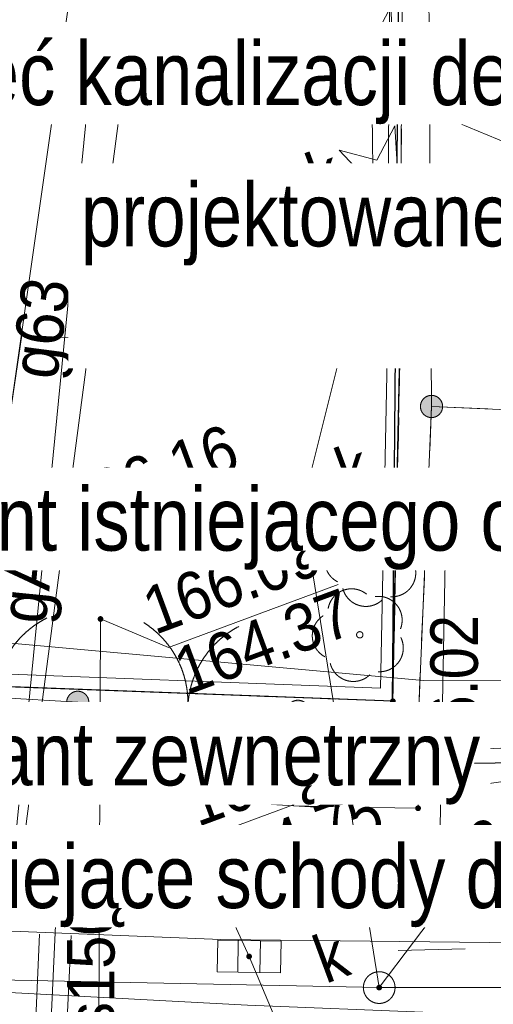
# Model space of a CAD drawing. Header units: millimetres. Extents: x -1155795 to 240441, y -422828 to 463730.
# Tile 15 of 66: x -51296 to -43816, y -19238 to -3702. Entities that reach past the tile are written whole.
import ezdxf
from ezdxf.xclip import XClip

# ---------------------------------------------------------------- set-up
doc = ezdxf.new("R2010")
doc.units = ezdxf.units.MM
doc.header["$MEASUREMENT"] = 0
doc.header["$XCLIPFRAME"] = 0
for name, pattern in [('Dashed', [2116.666667, 1058.333333, -1058.333333]), ('Dashed 1_500', [1000, 500, -500]), ('Wipeout_Contour', [1000, 0, -1000])]:
    doc.linetypes.add(name, pattern=pattern)
for name, color, linetype in [('00 PZT MAPA', 7, 'Continuous'), ('Sycow_7_203-punkt graniczny', 7, 'Continuous'), ('Sycow_7_KTOK - Brama', 7, 'Continuous'), ('Sycow_7_KTOK - Furtka', 7, 'Continuous'), ('Sycow_7_RTPW02 - Punkt wysokościowy sztuczny', 7, 'Continuous'), ('Sycow_7_SUPS01_K - Punkt o określonej wysokości urządzenia', 7, 'Continuous')]:
    doc.layers.add(name, color=color, linetype=linetype)
for name, color, linetype, lineweight in [('0_Nr_pióra__27', 7, 'Continuous', 25), ('Annotation - Label_Nr_pióra__46', 7, 'Continuous', 15), ('Annotation - Label_Nr_pióra__85', 7, 'Continuous', 13), ('Nowe_0_Nr_pióra__27', 7, 'Continuous', 25), ('Nowe_Annotation - Label_Nr_pióra__46', 7, 'Continuous', 15), ('Nowe_Annotation - Label_Nr_pióra__85', 7, 'Continuous', 13), ('Sycow_7_218-kontur użytku gruntowego_Nr_pióra__3', 3, 'Continuous', 18), ('Sycow_7_219-działka ewidencyjna_Nr_pióra__7', 7, 'Continuous', 18), ('Sycow_7_312-budynek ewidencyjny_Nr_pióra__7', 7, 'Continuous', 18), ('Sycow_7_@Wywiad_Nr_pióra__30', 30, 'Continuous', 18), ('Sycow_7_@Wywiad_Nr_pióra__34', 34, 'Continuous', 18), ('Sycow_7_@Wywiad_Nr_pióra__7', 7, 'Continuous', 18), ('Sycow_7_KTKR - Krawężnik_Nr_pióra__7', 7, 'Continuous', 18), ('Sycow_7_KTOK - Brama_Nr_pióra__7', 7, 'Continuous', 18), ('Sycow_7_KTOK - Furtka_Nr_pióra__7', 7, 'Continuous', 18), ('Sycow_7_KTOK - Ogrodzenie trwałe_Nr_pióra__7', 7, 'Continuous', 18), ('Sycow_7_OBOP01 - Drzewo iglaste_Nr_pióra__96', 96, 'Continuous', 18), ('Sycow_7_OBOP02 - Drzewo liściaste_Nr_pióra__96', 96, 'Continuous', 18), ('Sycow_7_przewód elektroenergetyczny (linia)_Nr_pióra__1', 1, 'Continuous', 18), ('Sycow_7_przewód gazowy (linia)-Atr1_Nr_pióra__7', 7, 'Continuous', 18), ('Sycow_7_przewód gazowy (linia)_Nr_pióra__40', 40, 'Continuous', 18), ('Sycow_7_przewód kanalizacyjny (linia)-Atr1_Nr_pióra__34', 34, 'Continuous', 18), ('Sycow_7_przewód kanalizacyjny (linia)_Nr_pióra__34', 34, 'Continuous', 18), ('Sycow_7_przewód telekomunikacyjny (linia)_Nr_pióra__30', 30, 'Continuous', 18), ('Sycow_7_przewód wodociągowy (linia)_Nr_pióra__5', 5, 'Continuous', 18), ('Sycow_7_punkt o określonej wysokości (sieć kanalizacyjna)-Atr2_Nr_pióra__34', 34, 'Continuous', 18), ('Sycow_7_punkt o określonej wysokości (sieć kanalizacyjna)-Atr2_Nr_pióra__7', 7, 'Continuous', 18), ('Sycow_7_punkt o określonej wysokości (sieć kanalizacyjna)-Atr3_Nr_pióra__34', 34, 'Continuous', 18), ('Sycow_7_punkt o określonej wysokości (sieć kanalizacyjna)_Nr_pióra__34', 34, 'Continuous', 18), ('Sycow_7_PZT_NLZ - Nieprzekraczalna linia zabudowy_Nr_pióra__7', 7, 'Continuous', 18), ('Sycow_7_RTPW02_O - Punkt wysokościowy sztuczny_Nr_pióra__7', 7, 'Continuous', 18), ('Sycow_7_rura ochronna - przewód gazowy (linia)_Nr_pióra__40', 40, 'Continuous', 18), ('Sycow_7_studzienka okrągła - przewód kanalizacyjny (punkt)-Atr17_Nr_pióra__34', 34, 'Continuous', 18), ('Sycow_7_studzienka okrągła - przewód kanalizacyjny (punkt)_Nr_pióra__34', 34, 'Continuous', 18), ('Sycow_7_SUPE04 - Przewód elektroenergetyczny niskiego napięcia_Nr_pióra__1', 1, 'Continuous', 18), ('Sycow_7_SUPS01_K - Punkt o określonej wysokości urządzenia_Nr_pióra__7', 7, 'Continuous', 18), ('Sycow_7_SUPS01_K_O - Punkt o określonej wysokości urządzenia - rzędna dołu_Nr_pióra__36', 36, 'Continuous', 18), ('Sycow_7_SUPS01_K_O - Punkt o określonej wysokości urządzenia - rzędna góry_Nr_pióra__36', 36, 'Continuous', 18), ('Sycow_7_SUUS05 - Kratka ściekowa_Nr_pióra__7', 7, 'Continuous', 18), ('Sycow_7_SUUS15_K - Studzienka - przewód kanalizacyjny_Nr_pióra__36', 36, 'Continuous', 18), ('Sycow_7_SUUS15_K - Studzienka okrągła - przewód kanalizacyjny_Nr_pióra__36', 36, 'Continuous', 18), ('Sycow_7_słup (punkt)_Nr_pióra__7', 7, 'Continuous', 18)]:
    doc.layers.add(name, color=color, linetype=linetype, lineweight=lineweight)
for name, color, linetype, lineweight, true_color in [('0_Nr_pióra__58', 7, 'Continuous', 13, 0xdf0000), ('0_Nr_pióra__99', 7, 'Continuous', 0, 0xaad2ff), ('Sycow_7_PZT_RT - Linia rozgraniczająca_Nr_pióra__252', 7, 'Continuous', 18, 0x929292)]:
    doc.layers.add(name, color=color, linetype=linetype, lineweight=lineweight, true_color=true_color)
doc.styles.add('STYL_AUTOMATYCZNY_12', font='Arial Narrow.ttf')
doc.styles.add('STYL_AUTOMATYCZNY_5', font='txt', dxfattribs={"width": 0.9})
doc.styles.add('STYL_AUTOMATYCZNY_6', font='txt', dxfattribs={"width": 0.87})
doc.linetypes.add('nieprzekraczalna linia zabudowy', pattern='A,0,[3,-2. PZT (5)1.Shx,S=39.68254,R=0,X=0,Y=0.425],-5000,0', length=5000)
doc.dimstyles.new('STYL_AUTOMATYCZNY__1', dxfattribs={"dimtxt": 0.18, "dimasz": 456, "dimexe": 0.18, "dimexo": 0.0625, "dimgap": 0, "dimtad": 0, "dimtih": 1, "dimtoh": 1, "dimdec": 4, "dimzin": 0, "dimdsep": 46, "dimcen": 0.09, "dimadec": 0, "dimazin": 0, "dimtfac": 1, "dimtdec": 4, "dimtmove": 0, "dimatfit": 3, "dimldrblk": 'ARROWHEAD_11', "dimfxl": 0, "dimtolj": 1, "dimtzin": 0, "dimarcsym": 0})

# ---------------------------------------------------------------- blocks, each defined once
blk = doc.blocks.new('Rysunek_1_7', base_point=(14567, -19307))
at = {"layer": 'Sycow_7_203-punkt graniczny', "linetype": 'Continuous', "lineweight": 0, "true_color": 0x000000}
for points in [[(-45248, -8982, 1), (-45332, -9013, 1)], [(-45360, -14440, 1), (-45444, -14471, 1)]]:
    blk.add_hatch(color=178, dxfattribs=at).paths.add_polyline_path(points)
at = {"layer": 'Sycow_7_KTOK - Brama', "linetype": 'Continuous', "lineweight": 0, "true_color": 0x000000}
for points in [[(-44627, -9745, 1), (-44956, -9866, 1)], [(-50214, -14412, 1), (-50543, -14534, 1)], [(-46738, -14555, 1), (-47066, -14676, 1)]]:
    blk.add_hatch(color=178, dxfattribs=at).paths.add_polyline_path(points)
at = {"layer": 'Sycow_7_KTOK - Furtka', "linetype": 'Continuous', "lineweight": 0, "true_color": 0x000000}
blk.add_hatch(color=178, dxfattribs=at).paths.add_polyline_path([(-50214, -14412, 1), (-50543, -14534, 1)])
at = {"layer": 'Sycow_7_punkt o określonej wysokości (sieć kanalizacyjna)_Nr_pióra__34', "linetype": 'Continuous', "lineweight": 18}
for points in [[(-45694, -4753, 1), (-45778, -4785, 1)], [(-45665, -6876, 1), (-45750, -6907, 1)], [(-46792, -11377, 1), (-46877, -11408, 1)], [(-49977, -13143, 1), (-50062, -13174, 1)]]:
    blk.add_hatch(color=34, dxfattribs=at).paths.add_polyline_path(points)
at = {"layer": 'Sycow_7_RTPW02 - Punkt wysokościowy sztuczny', "linetype": 'Continuous', "lineweight": 0, "true_color": 0x000000}
blk.add_hatch(color=178, dxfattribs=at).paths.add_polyline_path([(-44962, -16129, 1), (-45047, -16160, 1)])
at = {"layer": 'Sycow_7_SUPS01_K - Punkt o określonej wysokości urządzenia', "linetype": 'Continuous', "lineweight": 0, "true_color": 0x000000}
for points in [[(-47631, -18467, 1), (-47715, -18498, 1)], [(-45576, -18958, 1), (-45661, -18990, 1)]]:
    blk.add_hatch(color=178, dxfattribs=at).paths.add_polyline_path(points)
at = {"layer": 'Sycow_7_218-kontur użytku gruntowego_Nr_pióra__3', "color": 3, "linetype": 'Continuous', "lineweight": 18}
for p, q in [((-45255, -3424), (-45258, -3924)), ((-45261, -4424), (-45264, -4924)), ((-45268, -5424), (-45271, -5924)), ((-45274, -6424), (-45277, -6924)), ((-45280, -7424), (-45283, -7924)), ((-45287, -8424), (-45290, -8997)), ((-45290, -8997), (-45300, -9477)), ((-45300, -9477), (-45290, -8997)), ((-44944, -9016), (-45290, -8997)), ((-45290, -8997), (-44944, -9016)), ((-43945, -9068), (-44444, -9042)), ((-44444, -9042), (-43945, -9068)), ((-45310, -9977), (-45320, -10477)), ((-45320, -10477), (-45310, -9977)), ((-45331, -10977), (-45341, -11477)), ((-45341, -11477), (-45331, -10977)), ((-45351, -11976), (-45361, -12476)), ((-45361, -12476), (-45351, -11976)), ((-45372, -12976), (-45382, -13476)), ((-45382, -13476), (-45372, -12976)), ((-45392, -13976), (-45402, -14456)), ((-45402, -14456), (-45392, -13976)), ((-50299, -14271), (-50799, -14253)), ((-50799, -14253), (-50299, -14271)), ((-49300, -14309), (-49800, -14290)), ((-49800, -14290), (-49300, -14309)), ((-48301, -14347), (-48800, -14328)), ((-48800, -14328), (-48301, -14347)), ((-47301, -14384), (-47801, -14365)), ((-47801, -14365), (-47301, -14384)), ((-46302, -14422), (-46802, -14403)), ((-46802, -14403), (-46302, -14422)), ((-45402, -14456), (-45802, -14441)), ((-45802, -14441), (-45402, -14456))]:
    blk.add_line(p, q, dxfattribs=at)
at = {"layer": 'Sycow_7_219-działka ewidencyjna_Nr_pióra__7', "color": 7, "linetype": 'Continuous', "lineweight": 18}
for p, q in [((-45290, -8997), (-44847, 60625)), ((-45402, -14456), (-45290, -8997)), ((-45290, -8997), (-19132, -10381)), ((-65689, -13693), (-45402, -14456))]:
    blk.add_line(p, q, dxfattribs=at)
at = {"layer": 'Sycow_7_312-budynek ewidencyjny_Nr_pióra__7', "color": 7, "linetype": 'Continuous', "lineweight": 18}
blk.add_line((-50262, -1646), (-51492, -10248), dxfattribs=at)
at = {"layer": 'Sycow_7_@Wywiad_Nr_pióra__30', "color": 30, "linetype": 'Continuous', "lineweight": 18}
blk.add_line((-46530, -16132), (-65871, -14983), dxfattribs=at)
at = {"layer": 'Sycow_7_@Wywiad_Nr_pióra__30', "color": 30, "linetype": 'Continuous', "lineweight": 18, "flags": 128}
for points in [[(61767, -14149), (43949, -15122), (42592, -15144), (28271, -15724), (-4303, -16703), (-45944, -17397)], [(-24980, -14604), (-36963, -14765), (-46530, -16132)]]:
    blk.add_lwpolyline(points, dxfattribs=at)
at = {"layer": 'Sycow_7_@Wywiad_Nr_pióra__34', "color": 34, "linetype": 'Continuous', "lineweight": 18}
for p, q in [((-46835, -11393), (-45618, -18974)), ((-47673, -18483), (-46690, -20798)), ((-45618, -18974), (-60314, -18676)), ((-14749, -18994), (-45618, -18974))]:
    blk.add_line(p, q, dxfattribs=at)
at = {"layer": 'Sycow_7_@Wywiad_Nr_pióra__7', "color": 7, "linetype": 'Continuous', "lineweight": 18}
for p, q in [((-44792, -9805), (-44821, -10505)), ((-43904, -9843), (-44792, -9805)), ((-44842, -11005), (-44884, -12004)), ((-44905, -12503), (-44948, -13503)), ((-44969, -14002), (-44998, -14702)), ((-50379, -14473), (-51693, -14393)), ((-49639, -14503), (-50379, -14473)), ((-48141, -14565), (-49140, -14524)), ((-46902, -14615), (-47641, -14585)), ((-46971, -16106), (-46902, -14615)), ((-44998, -14702), (-45005, -16145)), ((-46238, -16121), (-46971, -16106)), ((-45005, -16145), (-45738, -16131))]:
    blk.add_line(p, q, dxfattribs=at)
at = {"layer": 'Sycow_7_KTKR - Krawężnik_Nr_pióra__7', "color": 7, "linetype": 'Continuous', "lineweight": 18, "flags": 128}
blk.add_lwpolyline([(-68735, -17061), (-59085, -17780), (-48117, -18216), (-41047, -18294), (-27213, -18013), (-16422, -17825), (-3560, -17510), (17409, -17028), (30449, -16793)], dxfattribs=at)
at = {"layer": 'Sycow_7_KTOK - Brama_Nr_pióra__7', "color": 7, "linetype": 'Continuous', "lineweight": 18}
for p, q in [((-44792, -9805), (-41018, -9967)), ((-50379, -14473), (-46902, -14615))]:
    blk.add_line(p, q, dxfattribs=at)
for centre in [(-44792, -9805), (-50379, -14473), (-46902, -14615)]:
    blk.add_circle(centre, 175, dxfattribs=at)
for centre, start, end in [((-50139, -14483), 357.6513, 57.6513), ((-47141, -14606), 117.6513, 177.6513)]:
    blk.add_arc(centre, 1500, start, end, dxfattribs=at)
at = {"layer": 'Sycow_7_KTOK - Furtka_Nr_pióra__7', "color": 7, "linetype": 'Continuous', "lineweight": 18}
blk.add_line((-51693, -14393), (-50379, -14473), dxfattribs=at)
blk.add_circle((-50379, -14473), 175, dxfattribs=at)
blk.add_arc((-50195, -14484), 1500, 116.5252, 176.5252, dxfattribs=at)
at = {"layer": 'Sycow_7_KTOK - Ogrodzenie trwałe_Nr_pióra__7', "color": 7, "linetype": 'Continuous', "lineweight": 18, "flags": 128}
for points in [[(-44579, 60724), (-44715, 38663), (-44772, 14824), (-44905, 7578), (-44792, -9805)], [(-44792, -9805), (-44998, -14702), (-46902, -14615)]]:
    blk.add_lwpolyline(points, dxfattribs=at)
at = {"layer": 'Sycow_7_OBOP01 - Drzewo iglaste_Nr_pióra__96', "color": 96, "linetype": 'Continuous', "lineweight": 18, "flags": 128}
for points in [[(-45436, -3501), (-45724, -4043), (-46316, -3884), (-45894, -4330), (-46223, -4847), (-45676, -4570), (-45289, -5046), (-45371, -4438), (-44798, -4222), (-45401, -4113)], [(-45371, -5378), (-45658, -5920), (-46250, -5761), (-45828, -6206), (-46157, -6724), (-45610, -6447), (-45223, -6923), (-45306, -6315), (-44732, -6099), (-45335, -5990)]]:
    blk.add_lwpolyline(points, close=True, dxfattribs=at)
at = {"layer": 'Sycow_7_OBOP01 - Drzewo iglaste_Nr_pióra__96', "color": 96, "linetype": 'Continuous', "lineweight": 18}
for centre in [(-45611, -4302), (-45545, -6179)]:
    blk.add_circle(centre, 50, dxfattribs=at)
at = {"layer": 'Sycow_7_OBOP02 - Drzewo liściaste_Nr_pióra__96', "color": 96, "linetype": 'Continuous', "lineweight": 18}
for centre in [(-45728, -12224), (-45925, -13408)]:
    blk.add_circle(centre, 50, dxfattribs=at)
for centre, start, end in [((-45858, -11872), 50.4651, 170.1709), ((-45434, -11992), 338.4651, 98.1709), ((-46103, -12239), 122.4651, 242.1709), ((-45416, -12432), 266.4651, 26.1709), ((-46055, -13057), 50.4651, 170.1709), ((-45829, -12585), 194.4651, 314.1709), ((-45631, -13176), 338.4651, 98.1709), ((-46300, -13423), 122.4651, 242.1709), ((-45613, -13616), 266.4651, 26.1709), ((-46027, -13769), 194.4651, 314.1709)]:
    blk.add_arc(centre, 375, start, end, dxfattribs=at)
at = {"layer": 'Sycow_7_przewód elektroenergetyczny (linia)_Nr_pióra__1', "color": 1, "linetype": 'Continuous', "lineweight": 18, "flags": 128}
for points in [[(-40837, 4808), (-43532, 4887), (-43666, -11051), (-44557, -11179)], [(-85356, -12890), (-81672, -13351), (-62125, -14591), (-59177, -13051), (-51732, -13515), (-44925, -14130), (-19251, -14093), (-14162, -14416), (-4298, -13898), (-1624, -11789), (42623, -10217), (70284, -9497), (79476, -9784), (103123, -10145), (108910, -10427)], [(-85432, -12685), (-82062, -13048), (-65405, -14142), (-48917, -15416), (-40832, -15077), (-39013, -14201), (-15989, -15615), (-2798, -15358), (27076, -14854)]]:
    blk.add_lwpolyline(points, dxfattribs=at)
at = {"layer": 'Sycow_7_przewód gazowy (linia)_Nr_pióra__40', "color": 40, "linetype": 'Continuous', "lineweight": 18, "flags": 128}
for points in [[(-52337, -26482), (-50197, -4789), (-50690, -4695)], [(-50732, -4955), (-49709, -5099), (-51382, -17832)], [(38036, -22941), (21337, -23430), (-21333, -24972), (-30598, -25119), (-34886, -25288), (-47055, -25571), (-51064, -25168), (-50725, -17877), (-70517, -16493), (-71840, -16375), (-84481, -15255)]]:
    blk.add_lwpolyline(points, dxfattribs=at)
at = {"layer": 'Sycow_7_przewód kanalizacyjny (linia)_Nr_pióra__34', "color": 34, "linetype": 'Continuous', "lineweight": 18}
blk.add_line((-50054, -22224), (-50020, -13158), dxfattribs=at)
at = {"layer": 'Sycow_7_przewód kanalizacyjny (linia)_Nr_pióra__34', "color": 34, "linetype": 'Continuous', "lineweight": 18, "flags": 128}
blk.add_lwpolyline([(-50619, -4167), (-45736, -4769), (-45708, -6891), (-46835, -11393)], dxfattribs=at)
at = {"layer": 'Sycow_7_przewód telekomunikacyjny (linia)_Nr_pióra__30', "color": 30, "linetype": 'Continuous', "lineweight": 18, "flags": 128}
blk.add_lwpolyline([(-45944, -17397), (-70892, -16056), (-84681, -14713)], dxfattribs=at)
at = {"layer": 'Sycow_7_przewód wodociągowy (linia)_Nr_pióra__5', "color": 5, "linetype": 'Continuous', "lineweight": 18, "flags": 128}
blk.add_lwpolyline([(-17422, -18427), (-33766, -19616), (-36098, -19712), (-47699, -19252), (-55031, -18863), (-66426, -18615), (-73756, -18343), (-83521, -17847)], dxfattribs=at)
at = {"layer": 'Sycow_7_punkt o określonej wysokości (sieć kanalizacyjna)-Atr2_Nr_pióra__7', "color": 7, "linetype": 'Continuous', "lineweight": 18, "flags": 128}
for points in [[(-45736, -4769), (-43595, -5649), (-40979, -4680)], [(-45708, -6891), (-46082, -7808), (-48723, -8786)], [(-46835, -11393), (-47852, -10881), (-50165, -11737)], [(-50020, -13158), (-48947, -13607), (-46266, -12614)]]:
    blk.add_lwpolyline(points, dxfattribs=at)
at = {"layer": 'Sycow_7_PZT_NLZ - Nieprzekraczalna linia zabudowy_Nr_pióra__7', "color": 7, "linetype": 'Continuous', "lineweight": 18}
for p, q in [((-51263, -8681), (-51492, -10248)), ((-49899, -8754), (-51263, -8681)), ((-46654, -8925), (-49899, -8754)), ((-45290, -8997), (-46654, -8925)), ((-44319, -9049), (-45290, -8997)), ((-41074, -9220), (-44319, -9049))]:
    blk.add_line(p, q, dxfattribs=at)
at = {"layer": 'Sycow_7_PZT_NLZ - Nieprzekraczalna linia zabudowy_Nr_pióra__7', "color": 7, "linetype": 'Continuous', "lineweight": 18, "flags": 128}
blk.add_lwpolyline([(-45722, -8974), (-46222, -8948), (-45952, -8527)], close=True, dxfattribs=at)
at = {"layer": 'Sycow_7_PZT_RT - Linia rozgraniczająca_Nr_pióra__252', "color": 252, "linetype": 'Continuous', "lineweight": 18, "true_color": 0x929292}
blk.add_line((-45490, -8996), (-45167, 41832), dxfattribs=at)
at = {"layer": 'Sycow_7_PZT_RT - Linia rozgraniczająca_Nr_pióra__252', "color": 252, "linetype": 'Continuous', "lineweight": 18, "true_color": 0x929292, "flags": 128}
blk.add_lwpolyline([(-83292, -11412), (-81842, -11494), (-65673, -13493), (-45598, -14248), (-45486, -8787), (-19127, -10181), (29168, -10319), (29592, 8632), (56966, 9345), (57408, -5361), (103296, -5317)], dxfattribs=at)
at = {"layer": 'Sycow_7_rura ochronna - przewód gazowy (linia)_Nr_pióra__40', "color": 40, "linetype": 'Continuous', "lineweight": 18}
for p, q in [((-50982, -18132), (-51294, -24923)), ((-50485, -18151), (-50797, -24941))]:
    blk.add_line(p, q, dxfattribs=at)
at = {"layer": 'Sycow_7_studzienka okrągła - przewód kanalizacyjny (punkt)_Nr_pióra__34', "color": 34, "linetype": 'Continuous', "lineweight": 18}
for centre in [(-45736, -4769), (-45708, -6891), (-46835, -11393)]:
    blk.add_circle(centre, 250, dxfattribs=at)
at = {"layer": 'Sycow_7_SUPE04 - Przewód elektroenergetyczny niskiego napięcia_Nr_pióra__1', "color": 1, "linetype": 'Continuous', "lineweight": 18}
for p, q in [((-44562, -11428), (-44653, -16428)), ((-45128, -15069), (-44644, -15944)), ((-44644, -15944), (-44128, -15087))]:
    blk.add_line(p, q, dxfattribs=at)
at = {"layer": 'Sycow_7_SUPS01_K - Punkt o określonej wysokości urządzenia_Nr_pióra__7', "color": 7, "linetype": 'Continuous', "lineweight": 18, "flags": 128}
for points in [[(-45758, -15637), (-48511, -16656), (-47673, -18483)], [(-41781, -16523), (-44535, -17542), (-45618, -18974)]]:
    blk.add_lwpolyline(points, dxfattribs=at)
at = {"layer": 'Sycow_7_SUUS05 - Kratka ściekowa_Nr_pióra__7', "color": 7, "linetype": 'Continuous', "lineweight": 18, "flags": 128}
blk.add_lwpolyline([(-47169, -18241), (-47177, -18741), (-48177, -18725), (-48169, -18225)], close=True, dxfattribs=at)
for points in [[(-47844, -18230), (-47852, -18730)], [(-47494, -18236), (-47502, -18736)]]:
    blk.add_lwpolyline(points, dxfattribs=at)
at = {"layer": 'Sycow_7_SUUS15_K - Studzienka okrągła - przewód kanalizacyjny_Nr_pióra__36', "color": 36, "linetype": 'Continuous', "lineweight": 18}
blk.add_circle((-45618, -18974), 250, dxfattribs=at)
at = {"layer": 'Sycow_7_słup (punkt)_Nr_pióra__7', "color": 7, "linetype": 'Continuous', "lineweight": 18}
blk.add_circle((-44557, -11179), 250, dxfattribs=at)
at = {"layer": 'Sycow_7_przewód gazowy (linia)-Atr1_Nr_pióra__7', "color": 7, "linetype": 'Continuous', "lineweight": 18, "char_height": 750, "attachment_point": 7, "style": 'STYL_AUTOMATYCZNY_5'}
for s, insert, rotation in [('\\A1;{\\pql;\\fArial|b0|i0|c0|p0;\\W0.900000;g63}', (-50480, -9427), 82.59), ('\\A1;{\\pql;\\fArial|b0|i0|c0|p0;\\W0.900000;gA50}', (-50656, -13272), 84.399)]:
    blk.add_mtext(s, dxfattribs=dict(at, insert=insert, rotation=rotation))
at = {"layer": 'Sycow_7_przewód kanalizacyjny (linia)-Atr1_Nr_pióra__34', "color": 34, "linetype": 'Continuous', "lineweight": 18, "insert": (-50174, -20145), "char_height": 750, "attachment_point": 4, "rotation": 89.784, "style": 'STYL_AUTOMATYCZNY_5'}
blk.add_mtext('\\A1;{\\pql;\\fArial|b0|i0|c0|p0;\\W0.900000;ks150}', dxfattribs=at)
at = {"layer": 'Sycow_7_punkt o określonej wysokości (sieć kanalizacyjna)-Atr2_Nr_pióra__34', "color": 34, "linetype": 'Continuous', "lineweight": 18, "char_height": 750, "attachment_point": 7, "rotation": 20.318, "style": 'STYL_AUTOMATYCZNY_5'}
for s, insert in [('\\A1;{\\pql;\\fArial|b0|i0|c0|p0;\\W0.900000;167.08}', (-48823, -8517)), ('\\A1;{\\pql;\\fArial|b0|i0|c0|p0;\\W0.900000;166.16}', (-50478, -11780)), ('\\A1;{\\pql;\\fArial|b0|i0|c0|p0;\\W0.900000;166.09}', (-49159, -13423))]:
    blk.add_mtext(s, dxfattribs=dict(at, insert=insert))
at = {"layer": 'Sycow_7_punkt o określonej wysokości (sieć kanalizacyjna)-Atr3_Nr_pióra__34', "color": 34, "linetype": 'Continuous', "lineweight": 18, "insert": (-48662, -14376), "char_height": 750, "attachment_point": 7, "rotation": 20.318, "style": 'STYL_AUTOMATYCZNY_5'}
blk.add_mtext('\\A1;{\\pql;\\fArial|b0|i0|c0|p0;\\W0.900000;164.37}', dxfattribs=at)
at = {"layer": 'Sycow_7_RTPW02_O - Punkt wysokościowy sztuczny_Nr_pióra__7', "color": 7, "linetype": 'Continuous', "lineweight": 18, "insert": (-44052, -15884), "char_height": 750, "attachment_point": 7, "rotation": 89.935, "style": 'STYL_AUTOMATYCZNY_6'}
blk.add_mtext('\\A1;{\\pql;\\fArial|b0|i0|c0|p0;\\W0.870000;166.02}', dxfattribs=at)
at = {"layer": 'Sycow_7_studzienka okrągła - przewód kanalizacyjny (punkt)-Atr17_Nr_pióra__34', "color": 34, "linetype": 'Continuous', "lineweight": 18, "char_height": 750, "attachment_point": 7, "rotation": 20.318, "style": 'STYL_AUTOMATYCZNY_5'}
for insert in [(-46827, -4527), (-46583, -6572), (-46123, -11224)]:
    blk.add_mtext('\\A1;{\\pql;\\fArial|b0|i0|c0|p0;\\W0.900000;k}', dxfattribs=dict(at, insert=insert))
at = {"layer": 'Sycow_7_SUPS01_K_O - Punkt o określonej wysokości urządzenia - rzędna dołu_Nr_pióra__36', "color": 36, "linetype": 'Continuous', "lineweight": 18, "insert": (-48366, -16762), "char_height": 750, "attachment_point": 1, "rotation": 20.318, "style": 'STYL_AUTOMATYCZNY_6'}
blk.add_mtext('\\A1;{\\pql;\\fArial|b0|i0|c0|p0;\\W0.870000;164.75}', dxfattribs=at)
at = {"layer": 'Sycow_7_SUPS01_K_O - Punkt o określonej wysokości urządzenia - rzędna góry_Nr_pióra__36', "color": 36, "linetype": 'Continuous', "lineweight": 18, "char_height": 750, "attachment_point": 7, "rotation": 20.318, "style": 'STYL_AUTOMATYCZNY_6'}
for s, insert in [('\\A1;{\\pql;\\fArial|b0|i0|c0|p0;\\W0.870000;165.92}', (-48480, -16452)), ('\\A1;{\\pql;\\fArial|b0|i0|c0|p0;\\W0.870000;166.00}', (-44504, -17339))]:
    blk.add_mtext(s, dxfattribs=dict(at, insert=insert))
at = {"layer": 'Sycow_7_SUUS15_K - Studzienka - przewód kanalizacyjny_Nr_pióra__36', "color": 36, "linetype": 'Continuous', "lineweight": 18, "insert": (-46595, -18566), "char_height": 750, "attachment_point": 4, "rotation": 20.318, "style": 'STYL_AUTOMATYCZNY_6'}
blk.add_mtext('\\A1;{\\pql;\\fArial|b0|i0|c0|p0;\\W0.870000;k}', dxfattribs=at)
blk = doc.blocks.new('ARROWHEAD_11')
at = {"color": 0, "linetype": 'Continuous', "lineweight": 0}
blk.add_line((0, 0), (-1, 0), dxfattribs=at)
at = {"color": 0, "linetype": 'Continuous', "lineweight": 0, "const_width": 0.25, "flags": 128}
blk.add_lwpolyline([(-0.125, 0, 1), (0.125, 0, 1)], format="xyb", close=True, dxfattribs=at)

msp = doc.modelspace()

# ---------------------------------------------------------------- block references
at = {"layer": '00 PZT MAPA', "color": 7, "linetype": 'Continuous', "lineweight": 15}
ref = msp.add_blockref('Rysunek_1_7', (14567, -19307), dxfattribs=at)
XClip(ref).set_block_clipping_path([(-38444.7789564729, -141413.2871562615), (134317.2398628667, -77444.9644498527), (67578.7707096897, 102798.5088210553), (-105183.2481096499, 38830.1861146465)])

# ---------------------------------------------------------------- next in the draw order: linework, layer by layer
at = {"layer": '0_Nr_pióra__27', "color": 7, "linetype": 'nieprzekraczalna linia zabudowy', "lineweight": 25}
for p, q in [((-45406, -14451), (-45294, -8992)), ((-45294, -8992), (-19136, -10376)), ((-65693, -13688), (-45406, -14451))]:
    msp.add_line(p, q, dxfattribs=at)
at = {"layer": '0_Nr_pióra__58', "color": 12, "linetype": 'Dashed', "lineweight": 13, "true_color": 0xdf0000}
msp.add_line((-45320, -18388), (57456, -16156), dxfattribs=at)
at = {"layer": '0_Nr_pióra__99', "color": 141, "linetype": 'Dashed 1_500', "lineweight": 0, "true_color": 0xaad2ff}
for centre, radius in [((88699, -12696), 150000), ((-56052, -28118), 150000), ((-34105, -15278), 75000)]:
    msp.add_circle(centre, radius, dxfattribs=at)
at = {"layer": 'Nowe_0_Nr_pióra__27', "color": 7, "linetype": 'Continuous', "lineweight": 25}
for points in [[(-45294, -8992), (-19136, -10376), (-19339, 8029), (29784, 8442), (56768, 9145), (58005, 59199)], [(-86369, -11285), (-83875, -11575), (-81863, -11688), (-65693, -13688), (-45406, -14451), (-45112, 19654), (-44862, 58892)]]:
    msp.add_lwpolyline(points, dxfattribs=at)

# ---------------------------------------------------------------- next in the draw order: wipeouts: each hides what was drawn before it
at = {"color": 7, "linetype": 'Wipeout_Contour', "lineweight": 15, "ltscale": 180490.624286}
msp.add_wipeout([(-57864, -3737), (-31865, -3737), (-31865, -5354), (-57864, -5354)], dxfattribs=at).dxf.layer = 'Annotation - Label_Nr_pióra__46'
at = {"color": 7, "linetype": 'Wipeout_Contour', "lineweight": 15, "ltscale": 184476.786188}
msp.add_wipeout([(-53297, -16407), (-31865, -16407), (-31865, -18024), (-53297, -18024)], dxfattribs=at).dxf.layer = 'Annotation - Label_Nr_pióra__46'
at = {"color": 7, "linetype": 'Wipeout_Contour', "lineweight": 15, "ltscale": 167823.794372}
msp.add_wipeout([(-50527, -5970), (-31865, -5970), (-31865, -9205), (-50527, -9205)], dxfattribs=at).dxf.layer = 'Nowe_Annotation - Label_Nr_pióra__46'
at = {"color": 7, "linetype": 'Wipeout_Contour', "lineweight": 15, "ltscale": 180691.935405}
msp.add_wipeout([(-55226, -10773), (-31865, -10773), (-31865, -12391), (-55226, -12391)], dxfattribs=at).dxf.layer = 'Nowe_Annotation - Label_Nr_pióra__46'

# ---------------------------------------------------------------- next in the draw order: texts
at = {"layer": 'Annotation - Label_Nr_pióra__46', "color": 7, "linetype": 'Continuous', "lineweight": 15, "char_height": 1000, "attachment_point": 4, "style": 'STYL_AUTOMATYCZNY_12'}
for s, insert in [('\\A1;{\\pql;\\fArial Narrow|b0|i0|c0|p0;\\W1.000000;istniejąca sieć kanalizacji deszczowej do usunięcia}', (-57864, -4701)), ('\\A1;{\\pql;\\fArial Narrow|b0|i0|c0|p0;\\W1.000000;istniejące schody do budynku do rozbiórki}', (-53297, -17371))]:
    msp.add_mtext(s, dxfattribs=dict(at, insert=insert))
at = {"layer": 'Nowe_Annotation - Label_Nr_pióra__46', "color": 7, "linetype": 'Continuous', "lineweight": 15, "insert": (-31865, -7746), "char_height": 1000, "attachment_point": 6, "line_spacing_factor": 0.978619, "style": 'STYL_AUTOMATYCZNY_12'}
msp.add_mtext('\\A1;{\\pqr;\\fArial Narrow|b0|i0|c0|p0;\\W1.000000;projektowane ogrodzenie murowane\\P\\pqr;\\fArial Narrow|b0|i0|c0|p0;\\W1.000000;z bramą wjazdową }', dxfattribs=at)
at = {"layer": 'Nowe_Annotation - Label_Nr_pióra__46', "color": 7, "linetype": 'Continuous', "lineweight": 15, "insert": (-55226, -11731), "char_height": 1000, "attachment_point": 4, "style": 'STYL_AUTOMATYCZNY_12'}
msp.add_mtext('\\A1;{\\pql;\\fArial Narrow|b0|i0|c0|p0;\\W1.000000;fragment istniejącego ogrodzenia do rozbiórki}', dxfattribs=at)

# ---------------------------------------------------------------- next in the draw order: leaders
at = {"layer": 'Annotation - Label_Nr_pióra__85', "color": 7, "linetype": 'Continuous', "lineweight": 13, "annotation_type": 0, "has_hookline": 1, "hookline_direction": 1}
for points, text_width in [([(-21400, -4545), (-32261, -4701)], 25604), ([(-7395, -12458), (-7395, -21265), (-32264, -21265)], 22061), ([(-8619, -14904), (-8592, -17371), (-32243, -17371)], 21054)]:
    msp.add_leader(points, dimstyle='STYL_AUTOMATYCZNY__1', dxfattribs=dict(at, text_width=text_width))
at = {"layer": 'Nowe_Annotation - Label_Nr_pióra__85', "color": 7, "linetype": 'Continuous', "lineweight": 13, "annotation_type": 0, "has_hookline": 1, "hookline_direction": 1}
for points, text_width in [([(-21026, -10540), (-21026, -7746), (-31865, -7746)], 18344), ([(-22286, -11830), (-30245, -11731), (-32196, -11731)], 23031)]:
    msp.add_leader(points, dimstyle='STYL_AUTOMATYCZNY__1', dxfattribs=dict(at, text_width=text_width))

# ---------------------------------------------------------------- next in the draw order: wipeouts: each hides what was drawn before it
at = {"color": 7, "linetype": 'Wipeout_Contour', "lineweight": 15, "ltscale": 214788.753597}
msp.add_wipeout([(-58987, -14470), (-43865, -14470), (-43865, -16087), (-58987, -16087)], dxfattribs=at).dxf.layer = 'Annotation - Label_Nr_pióra__46'

# ---------------------------------------------------------------- next in the draw order: texts
at = {"layer": 'Annotation - Label_Nr_pióra__46', "color": 7, "linetype": 'Continuous', "lineweight": 15, "insert": (-58987, -15436), "char_height": 1000, "attachment_point": 4, "style": 'STYL_AUTOMATYCZNY_12'}
msp.add_mtext('\\A1;{\\pql;\\fArial Narrow|b0|i0|c0|p0;\\W1.000000;istniejący hydrant zewnętrzny}', dxfattribs=at)

# ---------------------------------------------------------------- next in the draw order: leaders
at = {"layer": 'Annotation - Label_Nr_pióra__85', "color": 7, "linetype": 'Continuous', "lineweight": 13, "annotation_type": 0, "has_hookline": 1, "hookline_direction": 1}
for points, text_width in [([(7258, -13689), (7258, -24419), (-32131, -24419)], 16658), ([(-34105, -15278), (-44114, -15436)], 14874)]:
    msp.add_leader(points, dimstyle='STYL_AUTOMATYCZNY__1', dxfattribs=dict(at, text_width=text_width))

doc.saveas('drawing.dxf')
